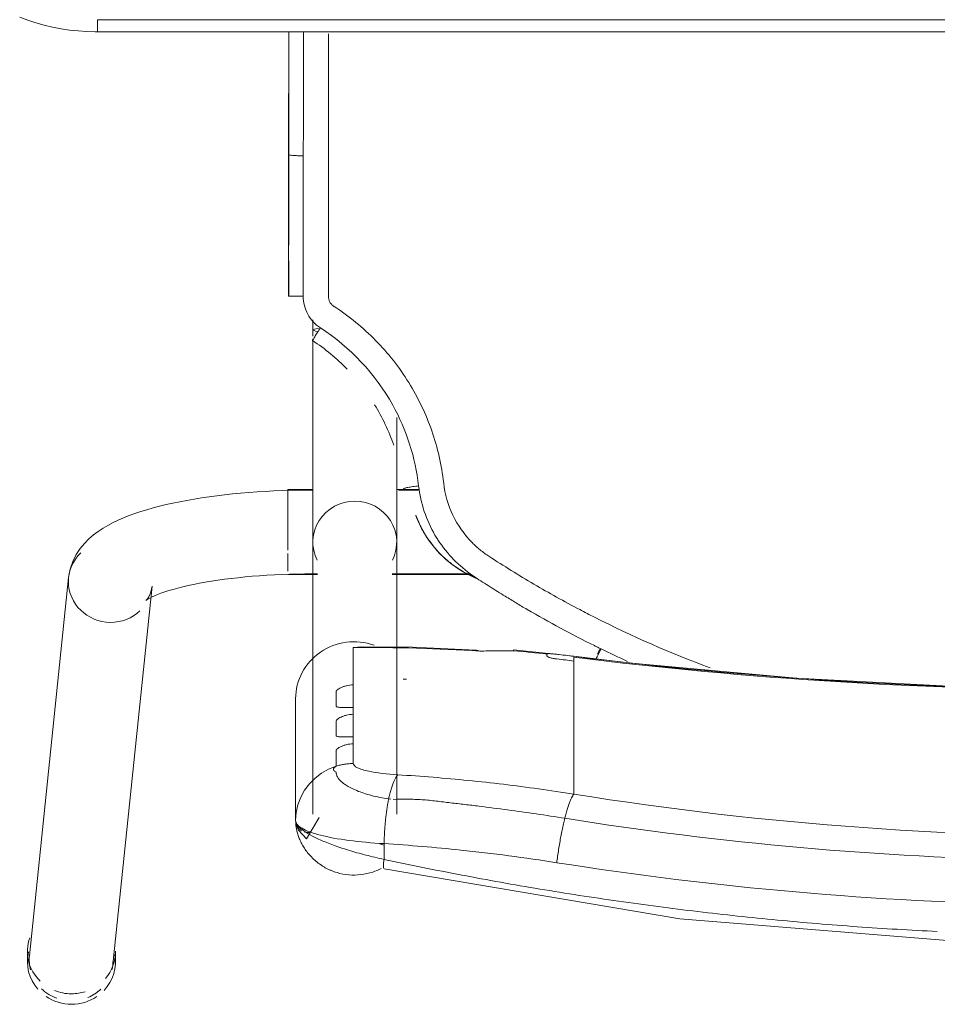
# Model space of a CAD drawing. Header units: metres. Extents: x 1.7 to 42.3, y -72.9 to -47.6.
# Tile 64 of 216: x 6.447 to 6.673, y -63.366 to -63.122. Entities that reach past the tile are written whole.
import ezdxf

# ---------------------------------------------------------------- set-up
doc = ezdxf.new("R2010")
doc.units = ezdxf.units.M
doc.layers.add('I-FURN', color=7, linetype='Continuous', lineweight=18)

# ---------------------------------------------------------------- blocks, each defined once
blk = doc.blocks.new('ConjuntoParaAlunoTamanho6 - CJA06_ConjuntoParaAlunoTamanho6-V19-2PAV - FRIGORÍFICA')
at = {"layer": 'I-FURN', "color": 253, "true_color": 0xaaaaaa}
for p, q in [((0.243212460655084, 0.295256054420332), (0.2335379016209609, 0.201817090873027)), ((0.2425404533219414, 0.2945585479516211), (0.2425404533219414, 0.2919703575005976)), ((0.2643023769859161, 0.2919703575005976), (0.2643023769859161, 0.2945585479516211)), ((0.2541278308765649, 0.1996852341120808), (0.2638023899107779, 0.2931241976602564)), ((0.173150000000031, 0.2581242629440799), (0.1731500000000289, 0.190968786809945)), ((0.1938500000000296, 0.190968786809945), (0.1938500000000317, 0.2581242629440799)), ((0.1981000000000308, 0.2296403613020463), (0.1981000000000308, 0.2596939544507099)), ((0.1968477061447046, 0.2539495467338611), (0.1975389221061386, 0.2558006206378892)), ((0.1294314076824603, 0.243802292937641), (0.1294314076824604, 0.2531737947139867)), ((0.1745693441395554, 0.2544094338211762), (0.1751254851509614, 0.254353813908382)), ((0.1958994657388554, 0.2522107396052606), (0.1968476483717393, 0.2539494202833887)), ((0.1947122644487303, 0.2506185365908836), (0.1958994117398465, 0.2522106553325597)), ((0.1294314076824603, 0.2421389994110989), (0.1294314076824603, 0.243802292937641)), ((0.1294314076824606, 0.2421389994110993), (0.1294314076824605, 0.2365253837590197)), ((0.1838599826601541, 0.2390378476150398), (0.1838599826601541, 0.2407252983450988)), ((0.1294314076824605, 0.2365253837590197), (0.1294314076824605, 0.2348620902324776)), ((0.1294314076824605, 0.2348620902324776), (0.1294314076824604, 0.2292484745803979)), ((0.183859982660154, 0.231760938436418), (0.183859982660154, 0.233448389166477)), ((0.1294314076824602, 0.2275851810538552), (0.1294314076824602, 0.2292484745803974)), ((0.1294314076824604, 0.2275851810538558), (0.1294314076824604, 0.2219715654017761)), ((0.1838599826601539, 0.2170112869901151), (0.1838599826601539, 0.2261714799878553)), ((0.1294314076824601, 0.2203082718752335), (0.1294314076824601, 0.2219715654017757)), ((0.1294586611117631, 0.2191524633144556), (0.1443419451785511, 0.2175731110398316)), ((0.179439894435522, 0.2168937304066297), (0.1817272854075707, 0.2167811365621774)), ((0.1742864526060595, 0.1989367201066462), (0.1547360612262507, 0.1989367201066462)), ((0.1742893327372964, 0.1987867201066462), (0.1549429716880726, 0.1987867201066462)), ((0.1938500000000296, 0.1987867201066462), (0.1927106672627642, 0.1987867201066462)), ((0.2000000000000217, 0.1989367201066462), (0.1927135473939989, 0.1989367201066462)), ((0.1938500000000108, 0.1984502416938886), (0.1938500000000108, 0.1987867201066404)), ((0.1938500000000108, 0.1976441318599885), (0.1938500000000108, 0.1984502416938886)), ((0.200000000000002, 0.1937960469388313), (0.2000000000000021, 0.1981376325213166)), ((0.1938500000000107, 0.191604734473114), (0.1938500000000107, 0.1936664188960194)), ((0.200000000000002, 0.1857279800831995), (0.200000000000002, 0.1929366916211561)), ((0.1938500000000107, 0.1858191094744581), (0.1938500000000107, 0.1868796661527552)), ((0.1938500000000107, 0.183709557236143), (0.1938500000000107, 0.1858191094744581)), ((0.200000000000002, 0.17793672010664), (0.200000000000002, 0.1856002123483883)), ((0.1938500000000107, 0.1780867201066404), (0.1938500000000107, 0.1805865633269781)), ((0.1675711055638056, 0.1780867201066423), (0.1726767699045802, 0.1780867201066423)), ((0.1675962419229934, 0.1779367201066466), (0.1732320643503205, 0.1779367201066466)), ((0.1937679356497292, 0.1779367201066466), (0.2000000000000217, 0.1779367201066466)), ((0.1938500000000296, 0.1401297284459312), (0.1938500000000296, 0.1385735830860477)), ((0.1938500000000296, 0.1360373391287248), (0.1938500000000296, 0.1385735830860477)), ((0.1998252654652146, 0.1302070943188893), (0.1998241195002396, 0.09530095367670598)), ((0.1998165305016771, 0.0649665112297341), (0.1998241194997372, 0.0953010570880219)), ((0.2470000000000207, 0.0649665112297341), (-0.2469999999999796, 0.06496651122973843)), ((0.2470000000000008, 0.06496651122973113), (-0.2469999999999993, 0.06496651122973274)), ((0.2470000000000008, 0.06496651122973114), (0.2470000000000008, 0.06196651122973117))]:
    blk.add_line(p, q, dxfattribs=at)
at = {"layer": 'I-FURN', "color": 253, "true_color": 0xaaaaaa, "flags": 128}
for points in [[(0.176232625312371, 0.2716064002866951), (0.1033140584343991, 0.2839819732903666), (0.03017500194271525, 0.2898535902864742), (0.0001000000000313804, 0.290399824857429)], [(0.1762658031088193, 0.2654018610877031), (0.1762658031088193, 0.2663721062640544), (0.1762658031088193, 0.2673423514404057), (0.1762658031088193, 0.268312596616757), (0.1762658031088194, 0.2692828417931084)], [(0.1980999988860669, 0.2597125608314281), (0.1979173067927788, 0.2609157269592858), (0.1973888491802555, 0.2620831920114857), (0.1953955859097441, 0.2642028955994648), (0.1922691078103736, 0.2589586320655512)], [(0.19753892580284, 0.2558006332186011), (0.1979587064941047, 0.2577280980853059), (0.1981000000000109, 0.2596939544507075)], [(0.1980999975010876, 0.2597116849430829), (0.1980999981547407, 0.2521977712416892), (0.1980999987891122, 0.2446838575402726)], [(0.1981000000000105, 0.2296403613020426), (0.1981000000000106, 0.2371537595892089), (0.1981000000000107, 0.2446671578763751), (0.1981000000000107, 0.2521805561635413), (0.1981000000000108, 0.2596939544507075)], [(0.1917187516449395, 0.2479946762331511), (0.1933094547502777, 0.2492039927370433), (0.1947121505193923, 0.2506184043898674)], [(0.1881002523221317, 0.246282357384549), (0.1899707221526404, 0.2470146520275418), (0.1917187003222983, 0.247994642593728)], [(0.1838599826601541, 0.2407252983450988), (0.1838599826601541, 0.241946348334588), (0.1838599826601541, 0.2431673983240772), (0.1838599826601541, 0.2443884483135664), (0.1838599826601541, 0.2456094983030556)], [(0.1881000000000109, 0.2462822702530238), (0.1881000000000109, 0.2453180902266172), (0.1881000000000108, 0.2443539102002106), (0.1881000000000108, 0.243389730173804), (0.1881000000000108, 0.2424255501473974)], [(0.183859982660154, 0.233448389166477), (0.183859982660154, 0.2348457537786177), (0.183859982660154, 0.2362431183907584), (0.1838599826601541, 0.2376404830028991), (0.1838599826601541, 0.2390378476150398)], [(0.1881000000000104, 0.2386831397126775), (0.1881000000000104, 0.237799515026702), (0.1881000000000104, 0.2369158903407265), (0.1881000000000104, 0.236032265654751), (0.1881000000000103, 0.2351486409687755)], [(0.1838599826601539, 0.2261714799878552), (0.183859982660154, 0.2275688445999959), (0.183859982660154, 0.2289662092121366), (0.183859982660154, 0.2303635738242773), (0.183859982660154, 0.231760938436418)], [(0.1881000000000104, 0.2314062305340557), (0.1881000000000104, 0.2305226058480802), (0.1881000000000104, 0.2296389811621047), (0.1881000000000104, 0.2287553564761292), (0.1881000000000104, 0.2278717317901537)], [(-0.1292586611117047, 0.2191524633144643), (-0.08865069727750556, 0.2234198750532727), (-0.0479005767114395, 0.2260954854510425), (-0.007073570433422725, 0.2271749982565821), (0.03376492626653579, 0.2266566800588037), (0.0745494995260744, 0.2245413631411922), (0.1152148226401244, 0.220832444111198), (0.1294586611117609, 0.2191524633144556)], [(0.1294314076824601, 0.2193726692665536), (0.1294314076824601, 0.2196065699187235), (0.1294314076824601, 0.2198404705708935), (0.1294314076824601, 0.2200743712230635), (0.1294314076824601, 0.2203082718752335)], [(0.1361000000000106, 0.2190117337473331), (0.1361000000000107, 0.2189337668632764), (0.1361000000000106, 0.2188557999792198), (0.1361000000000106, 0.2187778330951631), (0.1361000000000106, 0.2186998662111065)], [(0.1535056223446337, 0.2176050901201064), (0.169279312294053, 0.2168976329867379), (0.1813090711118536, 0.2167731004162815)], [(0.1817272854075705, 0.2167811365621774), (0.1827926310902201, 0.2168569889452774), (0.1838599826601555, 0.217011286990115)], [(0.2350704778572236, 0.2053619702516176), (0.23500773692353, 0.2053133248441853), (0.2348200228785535, 0.2051835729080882), (0.2345106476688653, 0.2049931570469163), (0.2340848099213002, 0.20475802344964), (0.2335484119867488, 0.2044905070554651), (0.2329074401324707, 0.2042001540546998), (0.2321676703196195, 0.2038943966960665), (0.2313345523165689, 0.2035790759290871), (0.2304131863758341, 0.2032588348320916), (0.2294083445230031, 0.2029374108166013), (0.2283245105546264, 0.2026178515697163), (0.2271659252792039, 0.2023026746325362), (0.2259366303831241, 0.2019939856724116), (0.2246405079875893, 0.2016935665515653), (0.2232813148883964, 0.2014029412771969), (0.2218627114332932, 0.2011234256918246), (0.2203882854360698, 0.200856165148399), (0.2188615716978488, 0.2006021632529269), (0.2172860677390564, 0.2003623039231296), (0.2156652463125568, 0.2001373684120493), (0.2140025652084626, 0.1999280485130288), (0.2123014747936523, 0.1997349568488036), (0.2105654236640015, 0.1995586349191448), (0.2087978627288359, 0.1993995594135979), (0.2070022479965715, 0.1992581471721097), (0.2051820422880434, 0.1991347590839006), (0.2033407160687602, 0.1990297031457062), (0.201481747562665, 0.1989432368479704), (0.1996086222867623, 0.1988755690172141), (0.1977248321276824, 0.1988268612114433), (0.1958338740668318, 0.1987972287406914), (0.1939392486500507, 0.1987867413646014), (0.1938500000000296, 0.1987867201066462)], [(0.2335379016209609, 0.201817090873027), (0.2337286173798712, 0.2028696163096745), (0.2340307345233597, 0.2037613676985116), (0.2343720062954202, 0.2044473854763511), (0.2346851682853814, 0.2049236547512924), (0.2349211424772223, 0.2052118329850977), (0.2350504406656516, 0.2053439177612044), (0.2350704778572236, 0.2053619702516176)], [(0.2541278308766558, 0.1996852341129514), (0.2537524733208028, 0.1976222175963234), (0.2531060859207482, 0.1957226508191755), (0.2522614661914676, 0.1940331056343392), (0.2512866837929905, 0.1925592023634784), (0.2502318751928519, 0.1912808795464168), (0.2491278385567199, 0.1901677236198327), (0.2479903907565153, 0.1891887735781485), (0.2468256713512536, 0.1883170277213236), (0.2456343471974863, 0.1875306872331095), (0.2444143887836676, 0.1868128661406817), (0.2431627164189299, 0.1861507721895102), (0.241876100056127, 0.1855348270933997), (0.2405516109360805, 0.1849579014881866), (0.2391868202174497, 0.1844147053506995), (0.2377798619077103, 0.1839013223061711), (0.236329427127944, 0.1834148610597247), (0.2348347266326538, 0.1829531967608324), (0.233295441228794, 0.1825147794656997), (0.2317116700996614, 0.182098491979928), (0.2300838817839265, 0.18170354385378), (0.228412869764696, 0.1813293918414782), (0.2266997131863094, 0.1809756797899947), (0.2249457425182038, 0.1806421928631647), (0.2231525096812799, 0.1803288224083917), (0.2213217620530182, 0.1800355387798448), (0.2194554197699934, 0.1797623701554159), (0.2175555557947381, 0.1795093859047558), (0.2156243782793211, 0.1792766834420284), (0.2136642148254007, 0.1790643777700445), (0.2116774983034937, 0.1788725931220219), (0.2096667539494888, 0.1787014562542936), (0.2076345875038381, 0.1785510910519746), (0.205583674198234, 0.1784216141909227), (0.2035167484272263, 0.1783131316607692), (0.2014365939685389, 0.1782257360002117), (0.1993460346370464, 0.1781595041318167), (0.1972479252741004, 0.1781144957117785), (0.1951451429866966, 0.1780907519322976), (0.1938500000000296, 0.1780867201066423)], [(0.1731500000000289, 0.1601508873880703), (0.1731500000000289, 0.1620004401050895), (0.1731500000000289, 0.1638180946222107), (0.1731500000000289, 0.1656009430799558), (0.1731500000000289, 0.1673461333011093), (0.1731500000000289, 0.1690508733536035), (0.1731500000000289, 0.1707124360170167), (0.1731500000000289, 0.1723281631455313), (0.1731500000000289, 0.1738954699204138), (0.1731500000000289, 0.1754118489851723), (0.1731500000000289, 0.1768748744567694), (0.1731500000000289, 0.1782822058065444), (0.1731500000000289, 0.1796315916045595), (0.1731500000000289, 0.1809208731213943), (0.1731500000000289, 0.1821479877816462), (0.1731500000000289, 0.1833109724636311), (0.1731500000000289, 0.1844079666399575), (0.1731500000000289, 0.1854372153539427), (0.1731500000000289, 0.1863970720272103), (0.1731500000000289, 0.1872860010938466), (0.1731500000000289, 0.1881025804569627), (0.1731500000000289, 0.1888455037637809), (0.1731500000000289, 0.1895135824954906), (0.1731500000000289, 0.1901057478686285), (0.1731500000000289, 0.1906210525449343), (0.1731500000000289, 0.190968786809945)], [(0.1938500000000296, 0.190968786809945), (0.1938500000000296, 0.1905139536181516), (0.1938500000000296, 0.1899816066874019), (0.1938500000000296, 0.1893725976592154), (0.1938500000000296, 0.1886879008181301), (0.1938500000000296, 0.1879286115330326), (0.1938500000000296, 0.1870959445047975), (0.1938500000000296, 0.1861912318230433), (0.1938500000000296, 0.1852159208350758), (0.1938500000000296, 0.1841715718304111), (0.1938500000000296, 0.1830598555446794), (0.1938500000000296, 0.1818825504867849), (0.1938500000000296, 0.1806415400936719), (0.1938500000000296, 0.1793388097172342), (0.1938500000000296, 0.177976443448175), (0.1938500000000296, 0.1765566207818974), (0.1938500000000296, 0.1750816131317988), (0.1938500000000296, 0.1735537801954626), (0.1938500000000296, 0.1719755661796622), (0.1938500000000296, 0.1703494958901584), (0.1938500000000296, 0.1686781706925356), (0.1938500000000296, 0.1669642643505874), (0.1938500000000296, 0.1652105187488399), (0.1938500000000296, 0.1634197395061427), (0.1938500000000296, 0.1615947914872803), (0.1938500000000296, 0.1597385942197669), (0.1938500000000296, 0.1578541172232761), (0.1938500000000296, 0.1559443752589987), (0.1938500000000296, 0.1540124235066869), (0.1938500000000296, 0.1520613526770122), (0.1938500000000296, 0.1500942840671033), (0.1938500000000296, 0.1481143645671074), (0.1938500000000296, 0.1461247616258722), (0.1938500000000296, 0.1441286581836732), (0.1938500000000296, 0.1421292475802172), (0.1938500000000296, 0.1407604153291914)], [(0.168410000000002, 0.1843247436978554), (0.168410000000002, 0.184339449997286), (0.168410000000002, 0.1843541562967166), (0.168410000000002, 0.1843688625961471), (0.168410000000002, 0.1843835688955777)], [(0.1962270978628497, 0.1302521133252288), (0.19622673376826, 0.126394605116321), (0.1962264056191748, 0.1225375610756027), (0.1962261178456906, 0.1186811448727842), (0.1962258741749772, 0.1148255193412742), (0.1962256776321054, 0.1109708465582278), (0.1962255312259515, 0.1071172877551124), (0.196225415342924, 0.1032650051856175), (0.1962252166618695, 0.0994141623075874), (0.1962252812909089, 0.09556492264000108)], [(0.2662049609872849, 0.06136458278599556), (0.2642142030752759, 0.06209306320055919), (0.2621959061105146, 0.06274135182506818), (0.2601532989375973, 0.06330841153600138), (0.2580896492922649, 0.0637933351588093), (0.2560082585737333, 0.06419534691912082), (0.2539124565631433, 0.06451380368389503), (0.2518055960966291, 0.06474819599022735), (0.2496910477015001, 0.06489814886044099), (0.2475721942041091, 0.06496342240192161), (0.2470000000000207, 0.0649665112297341)], [(0.2469999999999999, 0.0619665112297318), (0.1234999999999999, 0.0619665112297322), (-1.453485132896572e-16, 0.06196651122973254), (-0.1235000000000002, 0.06196651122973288), (-0.2470000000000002, 0.06196651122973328)], [(-0.2469999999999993, 0.06196651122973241), (-0.1234999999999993, 0.0619665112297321), (7.44471151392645e-16, 0.06196651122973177), (0.1235000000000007, 0.06196651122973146), (0.2470000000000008, 0.06196651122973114)]]:
    blk.add_lwpolyline(points, dxfattribs=at)
at = {"layer": 'I-FURN', "color": 253, "true_color": 0xaaaaaa}
for centre, major_axis, ratio, start_param, end_param in [((0.2534214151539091, 0.2945585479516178), (0.01088096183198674, 0), 0.9659258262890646, 1.570796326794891, 2.18216587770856), ((0.2534214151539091, 0.2945585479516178), (-0.01088096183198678, 5.623562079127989e-17), 0.9659258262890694, 4.098127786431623, 4.71238898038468), ((0.2534214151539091, 0.2945585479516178), (0.01088096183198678, 0), 0.9659258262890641, 2.404321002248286, 3.312013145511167), ((0.253507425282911, 0.2941901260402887), (-0.01029496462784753, 0.001065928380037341), 0.9671584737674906, 5.223080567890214, 5.597592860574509), ((0.2534214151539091, 0.2919703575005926), (0.01088096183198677, 0), 0.96592582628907, 1.581693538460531, 1.883969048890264), ((0.2534214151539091, 0.2919703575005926), (0.0108809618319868, 0), 0.9659258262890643, 1.176355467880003, 1.570796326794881), ((0.253507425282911, 0.2941901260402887), (-0.01029496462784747, 0.001065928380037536), 0.9671584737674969, 4.026796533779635, 4.467460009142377), ((0.2534214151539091, 0.2919703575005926), (0.01088096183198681, 0), 0.9659258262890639, 5.959866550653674, 7.062609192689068), ((0.2534214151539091, 0.2945585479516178), (0.01088096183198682, 0), 0.9659258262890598, 6.052088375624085, 6.985955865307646), ((0.2534214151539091, 0.2919703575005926), (0.01088096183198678, 0), 0.9659258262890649, 2.446266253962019, 3.141592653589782), ((0.253507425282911, 0.2941901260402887), (-0.01029496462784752, 0.00106592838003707), 0.9671584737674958, 3.141592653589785, 3.489753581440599), ((0.253507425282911, 0.2941901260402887), (-0.01029496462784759, 0.001065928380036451), 0.9671584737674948, 6.157569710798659, 6.382991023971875), ((9.999999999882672e-05, -0.7715866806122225), (1.021100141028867, 0), 0.9781476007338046, 1.44377104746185, 1.697821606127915), ((9.999999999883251e-05, -0.7711708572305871), (1.0208981, 0), 0.9781476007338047, 1.443771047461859, 1.697821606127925), ((0.1837000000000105, 0.2296403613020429), (0.01439999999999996, 0), 0.9781476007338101, 4.362104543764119, 6.28318530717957), ((0.1794715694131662, 0.6012766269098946), (0.3849999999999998, 0), 0.9781476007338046, 4.689765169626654, 4.691851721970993), ((0.1794715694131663, 0.6035636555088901), (0.3949999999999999, 0), 0.9781476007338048, 4.585363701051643, 4.595995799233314), ((0.1794715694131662, 0.6022122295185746), (0.3947979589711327, 0), 0.9781476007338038, 4.585363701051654, 4.595935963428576), ((0.1794715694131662, 0.6026280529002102), (0.3949999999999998, 0), 0.9781476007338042, 4.602237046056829, 4.623286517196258), ((0.1452124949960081, 0.227535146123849), (0.0008705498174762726, 0.009962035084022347), 0.01850094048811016, 2.932960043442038, 3.325659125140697), ((0.1794715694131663, 0.6033557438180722), (0.3949999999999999, 0), 0.9781476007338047, 4.644485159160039, 4.723499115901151), ((0.2438328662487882, 0.2007511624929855), (-0.01029496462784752, 0.001065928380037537), 0.9671584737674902, 4.812194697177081, 5.597592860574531), ((0.2438328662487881, 0.2007511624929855), (-0.01029496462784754, 0.001065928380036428), 0.967158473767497, 3.241398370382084, 4.812194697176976), ((0.2438328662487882, 0.2007511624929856), (-0.01029496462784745, 0.001065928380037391), 0.9671584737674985, 2.456000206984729, 3.241398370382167), ((0.1835000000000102, 0.1909687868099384), (0.01034999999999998, 0), 0.9781476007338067, 2.686586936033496, 4.712388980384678), ((0.1835000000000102, 0.1909687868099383), (0.01035000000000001, 0), 0.9781476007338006, 4.712388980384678, 6.73819102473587), ((0.1835000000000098, 0.1385735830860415), (0.01035000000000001, 0), 0.06975647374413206, 5.759586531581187, 6.776353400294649)]:
    blk.add_ellipse(centre, major_axis=major_axis, ratio=ratio, start_param=start_param, end_param=end_param, dxfattribs=at)
for points in [[(0.05949739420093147, 0.285908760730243), (0.05291607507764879, 0.2863777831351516), (0.04632532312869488, 0.2867692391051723), (0.03972846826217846, 0.2870827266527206)], [(0.07920996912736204, 0.284269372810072), (0.07265096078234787, 0.2848931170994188), (0.06607919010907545, 0.2854396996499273), (0.05949798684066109, 0.2859087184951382)], [(0.09884629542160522, 0.2821678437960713), (0.09231561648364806, 0.2829446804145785), (0.08576917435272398, 0.2836456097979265), (0.07920996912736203, 0.284269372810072)], [(0.1183880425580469, 0.2796108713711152), (0.1118923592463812, 0.2805381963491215), (0.1053779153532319, 0.2813908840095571), (0.0988477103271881, 0.2821676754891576)], [(0.1378172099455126, 0.276606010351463), (0.1313620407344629, 0.2776813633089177), (0.1248851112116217, 0.278683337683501), (0.1183894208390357, 0.2796106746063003)], [(0.1571157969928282, 0.2731608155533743), (0.1507070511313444, 0.274381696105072), (0.1442735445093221, 0.2755304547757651), (0.1378182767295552, 0.2766058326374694)], [(0.1762658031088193, 0.2692828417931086), (0.1699094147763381, 0.2706467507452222), (0.1635252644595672, 0.2719397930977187), (0.1571163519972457, 0.273160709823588)], [(0.1316375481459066, 0.2591403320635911), (0.1317514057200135, 0.2595920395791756), (0.1319774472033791, 0.2605307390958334), (0.1323069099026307, 0.2620269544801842), (0.1326223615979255, 0.2635911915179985), (0.1329198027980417, 0.2652023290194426), (0.1331950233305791, 0.2668394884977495), (0.1334445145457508, 0.2684805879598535), (0.1335915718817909, 0.2695629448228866), (0.1336597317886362, 0.2700975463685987)], [(0.1762658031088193, 0.2692828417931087), (0.1763289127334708, 0.2696584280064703), (0.1763739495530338, 0.2700165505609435), (0.1763991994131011, 0.2703335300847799)], [(0.1763991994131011, 0.2703335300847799), (0.1764244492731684, 0.2706505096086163), (0.1764353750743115, 0.2712021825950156), (0.1763587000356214, 0.2714863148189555), (0.1763029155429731, 0.2715564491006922)], [(0.175125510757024, 0.254353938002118), (0.1751984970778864, 0.2547076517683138), (0.175339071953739, 0.2554367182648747), (0.1755320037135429, 0.2565866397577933), (0.1757052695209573, 0.2577841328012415), (0.175857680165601, 0.259019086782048), (0.1759880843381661, 0.2602816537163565), (0.176095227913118, 0.2615619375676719), (0.1761782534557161, 0.2628495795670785), (0.176236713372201, 0.2641342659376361), (0.1762589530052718, 0.2649819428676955), (0.1762658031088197, 0.2654018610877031)], [(0.1981000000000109, 0.2596939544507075), (0.1981000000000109, 0.2603482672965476), (0.1970264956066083, 0.2616503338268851), (0.1923900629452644, 0.2633751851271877), (0.1852348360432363, 0.264697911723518), (0.1793352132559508, 0.265233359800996), (0.1762658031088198, 0.265401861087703)], [(0.1773477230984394, 0.2654886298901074), (0.1769960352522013, 0.2655831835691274), (0.1766427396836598, 0.2656761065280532), (0.1762885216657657, 0.265767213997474)], [(0.1294314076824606, 0.2531737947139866), (0.1295198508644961, 0.253273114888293), (0.1297044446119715, 0.2535308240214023), (0.1300007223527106, 0.2540876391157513), (0.1303127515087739, 0.2548081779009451), (0.1306367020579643, 0.2556847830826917), (0.1309683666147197, 0.2567044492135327), (0.131303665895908, 0.2578553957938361), (0.1315267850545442, 0.2587009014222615), (0.1316375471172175, 0.2591403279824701)], [(0.1728535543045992, 0.2483980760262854), (0.1729696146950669, 0.2485030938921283), (0.1732027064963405, 0.2487702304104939), (0.1735510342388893, 0.2493354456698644), (0.1738939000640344, 0.250058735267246), (0.174227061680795, 0.2509327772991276), (0.1745466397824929, 0.2519451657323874), (0.1748487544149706, 0.2530845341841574), (0.1750359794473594, 0.2539200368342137), (0.1751255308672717, 0.2543540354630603)], [(0.1838599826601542, 0.2456094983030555), (0.1842192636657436, 0.2456134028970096), (0.1849375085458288, 0.2456477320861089), (0.1860079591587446, 0.2457777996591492), (0.1870655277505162, 0.2459854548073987), (0.1877580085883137, 0.2461749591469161), (0.1881001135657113, 0.246282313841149)], [(0.124341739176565, 0.2095039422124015), (0.1150129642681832, 0.2142252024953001), (0.1055055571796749, 0.2183916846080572), (0.09579362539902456, 0.2220032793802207)], [(0.1161867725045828, 0.2203892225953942), (0.1183701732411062, 0.2193953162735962), (0.120540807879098, 0.2183733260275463), (0.1226981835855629, 0.2173235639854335)], [(0.1226981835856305, 0.2173235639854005), (0.1229127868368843, 0.2177608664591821), (0.1233583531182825, 0.2186550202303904), (0.1237690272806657, 0.2194524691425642), (0.1239499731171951, 0.2197966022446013)], [(0.1336000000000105, 0.2198095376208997), (0.1337709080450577, 0.2197895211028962), (0.1341016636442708, 0.2197447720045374), (0.1345570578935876, 0.2196652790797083), (0.1349943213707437, 0.2195675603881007), (0.1353772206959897, 0.2194610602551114), (0.1356877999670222, 0.2193475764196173), (0.1359253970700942, 0.219230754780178), (0.1360624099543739, 0.2191208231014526), (0.1360974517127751, 0.2190478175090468), (0.1361000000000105, 0.2190117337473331)], [(0.1243563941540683, 0.2165087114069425), (0.124080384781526, 0.2166453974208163), (0.1235279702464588, 0.2169178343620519), (0.122974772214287, 0.2171883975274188), (0.1226979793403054, 0.2173232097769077)], [(0.1233396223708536, 0.218131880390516), (0.1231915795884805, 0.2178324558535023), (0.1230392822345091, 0.2175283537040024), (0.1228883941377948, 0.2172307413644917)], [(0.1235735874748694, 0.21858034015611), (0.1235011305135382, 0.2184310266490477), (0.1234269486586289, 0.2182790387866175), (0.1233517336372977, 0.2181258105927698)], [(0.1409843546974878, 0.2075760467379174), (0.1382577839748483, 0.2091620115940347), (0.1327588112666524, 0.2122360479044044), (0.127170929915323, 0.2151169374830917), (0.1243563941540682, 0.2165087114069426)], [(0.1361000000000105, 0.2186998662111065), (0.136100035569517, 0.2186828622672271), (0.1360918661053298, 0.2186492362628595), (0.1360665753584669, 0.2186169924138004), (0.1360494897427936, 0.2186013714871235)], [(0.1443226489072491, 0.217792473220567), (0.145762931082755, 0.2177625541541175), (0.1486002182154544, 0.2177478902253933), (0.1513336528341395, 0.2178205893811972), (0.15267016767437, 0.2178778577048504)], [(0.1526701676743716, 0.2178778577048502), (0.1531962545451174, 0.2175770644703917), (0.1536937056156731, 0.2175210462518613), (0.1541742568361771, 0.2177192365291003)], [(0.127982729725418, 0.2076229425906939), (0.1273791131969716, 0.2079405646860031), (0.1261687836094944, 0.2085716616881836), (0.1249518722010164, 0.2091945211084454), (0.1243417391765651, 0.2095039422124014)], [(0.1503955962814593, 0.1944471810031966), (0.1467277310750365, 0.1968417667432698), (0.139345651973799, 0.2014179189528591), (0.1318066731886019, 0.205611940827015), (0.1279827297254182, 0.2076229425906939)], [(0.1463509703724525, 0.2043213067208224), (0.1454617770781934, 0.2048741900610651), (0.1436780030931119, 0.205969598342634), (0.1418838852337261, 0.2070440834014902), (0.1409843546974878, 0.207576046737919)], [(0.1537794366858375, 0.1996302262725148), (0.152557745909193, 0.2004277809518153), (0.1501008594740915, 0.2020049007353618), (0.1476209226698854, 0.2035451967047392), (0.1463764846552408, 0.2043055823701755)], [(0.1586329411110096, 0.1970969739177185), (0.157031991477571, 0.1982151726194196), (0.155307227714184, 0.1991556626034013), (0.1535014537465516, 0.1998979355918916)], [(0.1537415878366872, 0.1997177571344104), (0.1547233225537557, 0.1993071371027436), (0.1557480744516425, 0.1988086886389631), (0.1568013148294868, 0.1981978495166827)], [(0.1624994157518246, 0.1911047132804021), (0.1613359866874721, 0.192802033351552), (0.1586948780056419, 0.1959437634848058), (0.1554966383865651, 0.1985081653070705), (0.1537794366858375, 0.1996302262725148)], [(0.1544771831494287, 0.1911188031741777), (0.1538595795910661, 0.1917419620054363), (0.1525591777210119, 0.1929224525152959), (0.1511359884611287, 0.193963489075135), (0.1503955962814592, 0.1944471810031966)], [(0.1615632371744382, 0.1763592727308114), (0.1612423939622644, 0.179146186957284), (0.1596820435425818, 0.1845386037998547), (0.1564514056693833, 0.1891220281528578), (0.1544771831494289, 0.1911188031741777)], [(0.1637112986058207, 0.1892355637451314), (0.163521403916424, 0.1895535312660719), (0.1631293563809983, 0.1901833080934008), (0.1627133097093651, 0.1907999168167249), (0.1624994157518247, 0.191104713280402)], [(0.1650109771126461, 0.1907575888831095), (0.1653668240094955, 0.1902631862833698), (0.1660439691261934, 0.1892504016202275), (0.1669511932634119, 0.1876675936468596), (0.1677473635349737, 0.1860264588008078), (0.16820222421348, 0.1848969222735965), (0.1684100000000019, 0.1843247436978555)], [(0.1677424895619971, 0.1770639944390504), (0.1674964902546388, 0.1792013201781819), (0.1665590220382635, 0.1834307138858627), (0.164789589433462, 0.1873763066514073), (0.1637112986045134, 0.1892355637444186)], [(0.1714634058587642, 0.1778021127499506), (0.1714682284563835, 0.1777616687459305), (0.1712817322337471, 0.177658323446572), (0.1704566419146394, 0.1774597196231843), (0.1692131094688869, 0.1772481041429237), (0.1682328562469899, 0.1771200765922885), (0.1677424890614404, 0.1770642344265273)], [(0.178597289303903, 0.1570264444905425), (0.1766742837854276, 0.1601806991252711), (0.1751000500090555, 0.163548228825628), (0.1739019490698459, 0.1670403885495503)], [(0.1939136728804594, 0.1411945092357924), (0.1908365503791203, 0.143207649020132), (0.1879501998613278, 0.1455989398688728), (0.1853711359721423, 0.1482650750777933)], [(0.1919863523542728, 0.1380495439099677), (0.1922544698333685, 0.1384598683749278), (0.1927841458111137, 0.1392806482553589), (0.1934388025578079, 0.1403259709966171), (0.1938540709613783, 0.1410265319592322), (0.1939293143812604, 0.1411928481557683), (0.1939136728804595, 0.1411945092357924)], [(0.1962270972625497, 0.1302521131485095), (0.1962244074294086, 0.1310361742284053), (0.196036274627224, 0.1325521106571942), (0.1951915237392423, 0.1347279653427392), (0.1938272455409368, 0.1366302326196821), (0.1926490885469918, 0.137618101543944), (0.1919863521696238, 0.1380501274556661)], [(0.1900014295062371, 0.1302474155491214), (0.1900004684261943, 0.1305019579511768), (0.1899391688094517, 0.1309935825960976), (0.1896635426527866, 0.1316979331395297), (0.189220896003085, 0.132311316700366), (0.1888417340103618, 0.132628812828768), (0.1886288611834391, 0.1327672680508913)], [(0.1900013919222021, 0.09555402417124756), (0.190001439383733, 0.09868370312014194), (0.1900013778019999, 0.1048192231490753), (0.1900014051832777, 0.1131431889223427), (0.1900014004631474, 0.1217255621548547), (0.1900014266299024, 0.1274031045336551), (0.190001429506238, 0.1302474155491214)], [(0.1998210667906, 0.1302049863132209), (0.1998445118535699, 0.1302108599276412), (0.1996945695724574, 0.130222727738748), (0.1989137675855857, 0.1302381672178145), (0.1976969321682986, 0.1302488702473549), (0.1967197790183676, 0.1302517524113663), (0.1962270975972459, 0.1302520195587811)], [(0.1998187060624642, 0.1302043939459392), (0.1998185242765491, 0.1272925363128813), (0.1998182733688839, 0.1243806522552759), (0.1998180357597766, 0.1214692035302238)], [(0.1998198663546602, 0.09528842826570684), (0.1998196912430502, 0.1010983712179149), (0.1998194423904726, 0.1127324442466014), (0.199820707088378, 0.1243808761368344), (0.1998210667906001, 0.1302049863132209)], [(0.1998174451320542, 0.1127339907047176), (0.199817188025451, 0.1069128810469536), (0.1998173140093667, 0.1010953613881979), (0.1998174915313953, 0.09528493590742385)], [(0.1962252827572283, 0.0955648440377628), (0.1966195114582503, 0.0955637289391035), (0.197011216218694, 0.09555819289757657), (0.1973810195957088, 0.09554851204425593)], [(0.1998241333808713, 0.09530095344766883), (0.1998241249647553, 0.0952967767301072), (0.1998227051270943, 0.09529260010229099), (0.1998198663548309, 0.09528842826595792)], [(0.1998200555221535, 0.06496652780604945), (0.1998200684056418, 0.075073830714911), (0.1998199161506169, 0.08518111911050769), (0.199819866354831, 0.09528842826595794)], [(0.1998176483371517, 0.07533813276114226), (0.1998176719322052, 0.07188093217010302), (0.1998176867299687, 0.06842373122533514), (0.199817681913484, 0.06496652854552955)]]:
    blk.add_open_spline(points, degree=3, dxfattribs=at)
for points, knots in [([(-0.1334597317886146, 0.2700975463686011), (-0.0847039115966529, 0.2777950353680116), (0.005190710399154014, 0.2841531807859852), (0.09465608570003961, 0.2762553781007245), (0.1336597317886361, 0.2700975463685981)], [-1, -1, -1, -1, -0.4444444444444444, 0, 0, 0, 0]), ([(0.1769859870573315, 0.2715293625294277), (0.1776537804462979, 0.271873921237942), (0.1792654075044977, 0.2725544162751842), (0.1819571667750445, 0.2731539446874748), (0.1849590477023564, 0.2732031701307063), (0.1874098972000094, 0.2727407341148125), (0.1890477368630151, 0.2721641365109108), (0.1899555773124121, 0.271763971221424), (0.1906190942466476, 0.2714305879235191), (0.1912702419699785, 0.2710585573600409), (0.1921219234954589, 0.2705073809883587), (0.1931349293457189, 0.2697297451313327), (0.1942280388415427, 0.268695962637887), (0.1951608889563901, 0.2676305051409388), (0.1959446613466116, 0.2665608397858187), (0.1966003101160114, 0.2654700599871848), (0.1971213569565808, 0.2643906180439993), (0.1975150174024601, 0.2633435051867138), (0.1977954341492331, 0.2623445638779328), (0.1980407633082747, 0.2610829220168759), (0.1980992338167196, 0.2602308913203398), (0.1980999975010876, 0.2597116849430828)], [0.3275759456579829, 0.3275759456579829, 0.3275759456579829, 0.3275759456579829, 0.375, 0.4375, 0.5, 0.5625, 0.59375, 0.609375, 0.625, 0.640625, 0.65625, 0.6875, 0.71875, 0.75, 0.78125, 0.8125, 0.84375, 0.875, 0.90625, 0.9375, 1, 1, 1, 1]), ([(-0.1314375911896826, 0.2591405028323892), (-0.0834284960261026, 0.2668293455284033), (0.005115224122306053, 0.2731845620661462), (0.09323131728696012, 0.2652914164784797), (0.1316375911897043, 0.2591405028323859)], [-1, -1, -1, -1, -0.4444444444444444, 0, 0, 0, 0]), ([(0.1336597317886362, 0.2700975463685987), (0.1415528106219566, 0.2688514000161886), (0.155777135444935, 0.2669874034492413), (0.1699719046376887, 0.2657985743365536), (0.1762658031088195, 0.2654018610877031)], [-1, -1, -1, -1, -0.4444444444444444, 0, 0, 0, 0]), ([(0.1762658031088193, 0.2692828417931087), (0.1778018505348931, 0.2689533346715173), (0.1808409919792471, 0.2682343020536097), (0.1851045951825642, 0.267035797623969), (0.1888538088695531, 0.2657760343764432), (0.1930172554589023, 0.2641128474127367), (0.1970774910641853, 0.2618686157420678), (0.198099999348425, 0.260342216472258), (0.1980999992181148, 0.2597116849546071)], [0, 0, 0, 0, 0.125, 0.25, 0.375, 0.5, 0.75, 1, 1, 1, 1]), ([(0.1294314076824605, 0.2531737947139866), (0.08224027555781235, 0.260753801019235), (-0.00483574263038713, 0.2670240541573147), (-0.0914775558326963, 0.2592379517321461), (-0.1292314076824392, 0.2531737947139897)], [-1, -1, -1, -1, -0.4444444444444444, 0, 0, 0, 0]), ([(0.1958851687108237, 0.2625658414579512), (0.1956481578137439, 0.2626327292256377), (0.1951721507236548, 0.2627089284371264), (0.1947024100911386, 0.2626715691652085), (0.1944798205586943, 0.2626293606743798)], [0.3140408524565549, 0.3140408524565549, 0.3140408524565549, 0.3140408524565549, 0.375, 0.4333513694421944, 0.4333513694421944, 0.4333513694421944, 0.4333513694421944]), ([(0.1979600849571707, 0.2605861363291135), (0.1978911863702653, 0.2607999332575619), (0.1976907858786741, 0.261243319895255), (0.1972346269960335, 0.2618287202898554), (0.1968233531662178, 0.2621375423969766), (0.1966025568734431, 0.2622644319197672)], [0.07099674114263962, 0.07099674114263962, 0.07099674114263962, 0.07099674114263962, 0.125, 0.1875, 0.25, 0.25, 0.25, 0.25]), ([(0.1316375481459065, 0.2591403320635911), (0.1339949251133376, 0.2587682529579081), (0.1387087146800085, 0.2580511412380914), (0.145774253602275, 0.2570563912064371), (0.1516557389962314, 0.2562947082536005), (0.1557684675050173, 0.2557982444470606), (0.1581167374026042, 0.2555225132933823), (0.1598777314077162, 0.2553247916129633), (0.1616345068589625, 0.2551123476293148), (0.163388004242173, 0.2548905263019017), (0.1651435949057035, 0.2546919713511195), (0.1669065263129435, 0.2545489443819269), (0.1686772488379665, 0.254466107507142), (0.1710430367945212, 0.2544048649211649), (0.1728237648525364, 0.2544237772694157), (0.1740129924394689, 0.2544652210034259)], [0, 0, 0, 0, 0.1666666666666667, 0.3333333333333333, 0.5, 0.5833333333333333, 0.625, 0.6666666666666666, 0.7083333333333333, 0.75, 0.7916666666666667, 0.8333333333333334, 0.875, 0.9166666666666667, 1, 1, 1, 1]), ([(0.1294314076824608, 0.2531737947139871), (0.1352201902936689, 0.2522542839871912), (0.1468102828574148, 0.250642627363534), (0.1612933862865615, 0.2491934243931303), (0.1699656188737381, 0.248576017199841), (0.1728535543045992, 0.2483980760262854)], [0, 0, 0, 0, 0.4, 0.8, 1, 1, 1, 1]), ([(0.175125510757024, 0.254353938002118), (0.176610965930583, 0.2541414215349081), (0.1794849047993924, 0.2535802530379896), (0.1828421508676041, 0.2524625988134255), (0.1848968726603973, 0.2514475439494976), (0.1860769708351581, 0.2506942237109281), (0.1875352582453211, 0.2495319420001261), (0.1881197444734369, 0.2485382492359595), (0.1880995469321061, 0.2477843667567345)], [0, 0, 0, 0, 0.2, 0.4, 0.55, 0.625, 0.7, 1, 1, 1, 1]), ([(0.1728535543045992, 0.2483980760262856), (0.1755507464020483, 0.2482318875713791), (0.1796609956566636, 0.2477478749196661), (0.1831662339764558, 0.2466767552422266), (0.1838599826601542, 0.2459684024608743), (0.1838599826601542, 0.2456094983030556)], [0, 0, 0, 0, 0.4444444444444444, 0.7222222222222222, 1, 1, 1, 1]), ([(0.1880995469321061, 0.2477843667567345), (0.1882111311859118, 0.2477232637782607), (0.1883579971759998, 0.2476272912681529), (0.1884924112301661, 0.2475082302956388), (0.1885590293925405, 0.2474384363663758), (0.1886026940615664, 0.2473847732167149), (0.1886449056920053, 0.2473317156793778), (0.1887018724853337, 0.2472627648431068), (0.1887642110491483, 0.247175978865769), (0.1887960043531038, 0.2470814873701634), (0.1887919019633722, 0.2469975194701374), (0.1887699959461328, 0.2469290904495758), (0.1887312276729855, 0.2468562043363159), (0.188663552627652, 0.246755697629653), (0.1884990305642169, 0.2465703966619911), (0.1882804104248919, 0.2463989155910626), (0.1881002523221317, 0.246282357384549)], [0, 0, 0, 0, 0.1666666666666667, 0.25, 0.2916666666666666, 0.3333333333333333, 0.375, 0.4166666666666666, 0.5, 0.5833333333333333, 0.625, 0.6666666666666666, 0.7083333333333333, 0.75, 0.8333333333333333, 1, 1, 1, 1]), ([(0.1881000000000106, 0.2424255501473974), (0.1880963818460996, 0.2423607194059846), (0.188040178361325, 0.2422189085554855), (0.1878179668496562, 0.2419776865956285), (0.187426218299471, 0.2416987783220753), (0.1869086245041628, 0.2414201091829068), (0.1862881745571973, 0.2411678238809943), (0.1853208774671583, 0.2408807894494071), (0.1844802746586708, 0.2407546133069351), (0.183859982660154, 0.2407252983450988)], [0, 0, 0, 0, 0.125, 0.25, 0.375, 0.5, 0.625, 0.75, 1, 1, 1, 1]), ([(0.183859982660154, 0.2390378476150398), (0.1844802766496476, 0.239021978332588), (0.185320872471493, 0.2390289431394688), (0.1862880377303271, 0.2390413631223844), (0.1869083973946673, 0.2390415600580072), (0.1874260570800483, 0.2390167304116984), (0.1878178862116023, 0.2389577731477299), (0.1880401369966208, 0.2388520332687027), (0.188096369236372, 0.2387456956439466), (0.1881000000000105, 0.2386831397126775)], [0, 0, 0, 0, 0.25, 0.375, 0.5, 0.625, 0.75, 0.875, 1, 1, 1, 1]), ([(0.1881000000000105, 0.2351486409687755), (0.1880963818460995, 0.2350838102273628), (0.1880401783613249, 0.2349419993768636), (0.1878179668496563, 0.2347007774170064), (0.1874262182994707, 0.2344218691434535), (0.1869086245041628, 0.234143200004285), (0.1862881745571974, 0.2338909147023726), (0.1853208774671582, 0.2336038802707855), (0.1844802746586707, 0.2334777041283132), (0.183859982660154, 0.233448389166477)], [0, 0, 0, 0, 0.125, 0.25, 0.375, 0.5, 0.625, 0.75, 1, 1, 1, 1]), ([(0.1838599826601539, 0.231760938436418), (0.1844802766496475, 0.2317450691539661), (0.185320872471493, 0.2317520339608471), (0.186288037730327, 0.2317644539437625), (0.1869083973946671, 0.2317646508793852), (0.1874260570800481, 0.2317398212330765), (0.1878178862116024, 0.2316808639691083), (0.1880401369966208, 0.2315751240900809), (0.188096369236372, 0.2314687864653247), (0.1881000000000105, 0.2314062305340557)], [0, 0, 0, 0, 0.25, 0.375, 0.5, 0.625, 0.75, 0.875, 1, 1, 1, 1]), ([(0.1881000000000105, 0.2278717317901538), (0.1880963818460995, 0.227806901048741), (0.1880401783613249, 0.2276650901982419), (0.1878179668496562, 0.2274238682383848), (0.1874262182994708, 0.2271449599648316), (0.1869086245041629, 0.2268662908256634), (0.1862881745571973, 0.2266140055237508), (0.1853208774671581, 0.2263269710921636), (0.1844802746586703, 0.2262007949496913), (0.1838599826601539, 0.2261714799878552)], [0, 0, 0, 0, 0.125, 0.25, 0.375, 0.5, 0.625, 0.75, 1, 1, 1, 1]), ([(0.1360494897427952, 0.2186013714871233), (0.1360175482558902, 0.2185744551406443), (0.1359330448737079, 0.2185317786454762), (0.1357483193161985, 0.2184966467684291), (0.135491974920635, 0.2184863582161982), (0.1350841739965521, 0.2185006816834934), (0.1344517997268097, 0.218560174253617), (0.1338969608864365, 0.2186231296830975), (0.133600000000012, 0.2186570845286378)], [0, 0, 0, 0, 0.125, 0.25, 0.375, 0.5, 0.75, 1, 1, 1, 1]), ([(0.1568341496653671, 0.1981787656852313), (0.1576358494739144, 0.1977121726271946), (0.1591901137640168, 0.1966947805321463), (0.1620692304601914, 0.1943444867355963), (0.1639299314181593, 0.1922594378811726), (0.165010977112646, 0.1907575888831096)], [0, 0, 0, 0, 0.25, 0.5, 1, 1, 1, 1]), ([(0.168410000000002, 0.1843835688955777), (0.1679579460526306, 0.1856258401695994), (0.1668592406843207, 0.1880705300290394), (0.163830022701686, 0.192726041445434), (0.160810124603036, 0.1955762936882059), (0.1586329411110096, 0.1970969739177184)], [0, 0, 0, 0, 0.25, 0.5, 1, 1, 1, 1]), ([(0.1886288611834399, 0.1327672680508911), (0.184858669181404, 0.135214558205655), (0.1797445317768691, 0.1393737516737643), (0.1738871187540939, 0.1460517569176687), (0.170072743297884, 0.151491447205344), (0.166899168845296, 0.1573206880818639), (0.1635278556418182, 0.1655172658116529), (0.1620792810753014, 0.1719219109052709), (0.1615632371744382, 0.1763592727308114)], [0, 0, 0, 0, 0.25, 0.375, 0.5, 0.625, 0.75, 1, 1, 1, 1]), ([(0.1677424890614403, 0.1770642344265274), (0.1685377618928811, 0.1700966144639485), (0.1734462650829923, 0.1547384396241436), (0.1846099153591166, 0.142808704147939), (0.1919863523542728, 0.1380495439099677)], [0, 0, 0, 0, 0.4444444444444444, 1, 1, 1, 1]), ([(0.1900014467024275, 0.0654809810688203), (0.1900014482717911, 0.06616760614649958), (0.1900014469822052, 0.06810506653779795), (0.1900014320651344, 0.07087669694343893), (0.1900014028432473, 0.07364734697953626), (0.1900013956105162, 0.0761767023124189), (0.1900014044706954, 0.07838368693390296), (0.1900013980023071, 0.08010240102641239), (0.1900013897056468, 0.08153498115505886), (0.1900013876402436, 0.08284057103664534), (0.1900013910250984, 0.08398225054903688), (0.1900013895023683, 0.08485985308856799), (0.1900013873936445, 0.08558322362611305), (0.1900013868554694, 0.08625702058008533), (0.1900013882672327, 0.08679650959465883), (0.190001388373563, 0.08715967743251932), (0.1900013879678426, 0.08749475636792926), (0.1900013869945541, 0.08795166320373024), (0.1900013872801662, 0.08848294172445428), (0.1900013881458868, 0.08900333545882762), (0.1900013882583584, 0.08963183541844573), (0.1900013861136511, 0.0907379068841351), (0.1900013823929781, 0.09260618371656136), (0.1900013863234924, 0.0944970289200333), (0.1900013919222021, 0.09555402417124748)], [0.4659090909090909, 0.4659090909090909, 0.4659090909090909, 0.4659090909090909, 0.4772727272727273, 0.5, 0.5227272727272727, 0.5454545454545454, 0.5681818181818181, 0.5909090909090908, 0.6136363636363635, 0.6363636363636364, 0.6590909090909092, 0.6818181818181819, 0.7045454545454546, 0.7272727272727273, 0.75, 0.7727272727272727, 0.7954545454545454, 0.8181818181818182, 0.8409090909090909, 0.8636363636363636, 0.8863636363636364, 0.9090909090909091, 0.9545454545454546, 1, 1, 1, 1]), ([(0.1961817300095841, 0.06497606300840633), (0.1961648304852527, 0.0672072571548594), (0.1960990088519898, 0.07740811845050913), (0.1961564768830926, 0.08754609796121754), (0.1962252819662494, 0.09555841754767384)], [0.8400419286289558, 0.8400419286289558, 0.8400419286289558, 0.8400419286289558, 0.875, 1, 1, 1, 1]), ([(0.1973810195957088, 0.09554851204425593), (0.1977508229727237, 0.09553883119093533), (0.1984466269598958, 0.09551117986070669), (0.1992559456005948, 0.09544894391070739), (0.1997261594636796, 0.09537594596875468), (0.1998241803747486, 0.09532455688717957), (0.1998241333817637, 0.09530095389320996)], [0.2, 0.2, 0.2, 0.2, 0.4, 0.6, 0.8, 0.9699288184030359, 0.9699288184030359, 0.9699288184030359, 0.9699288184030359])]:
    blk.add_open_spline(points, degree=3, knots=knots, dxfattribs=at)
blk = doc.blocks.new('4 GRE - ESCOLA DE CINEMA E AUDIOVISUAL CINE REX R07_rvt-1-2PAV - FRIGORÍFICA')
at = {"layer": 'I-FURN', "color": 253, "lineweight": 18, "true_color": 0xaaaaaa, "rotation": 180}
blk.add_blockref('ConjuntoParaAlunoTamanho6 - CJA06_ConjuntoParaAlunoTamanho6-V19-2PAV - FRIGORÍFICA', (6.712991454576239, -63.06044595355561), dxfattribs=at)

msp = doc.modelspace()

# ---------------------------------------------------------------- block references
at = {"lineweight": 5}
msp.add_blockref('4 GRE - ESCOLA DE CINEMA E AUDIOVISUAL CINE REX R07_rvt-1-2PAV - FRIGORÍFICA', (0, 0), dxfattribs=at)

doc.saveas('drawing.dxf')
